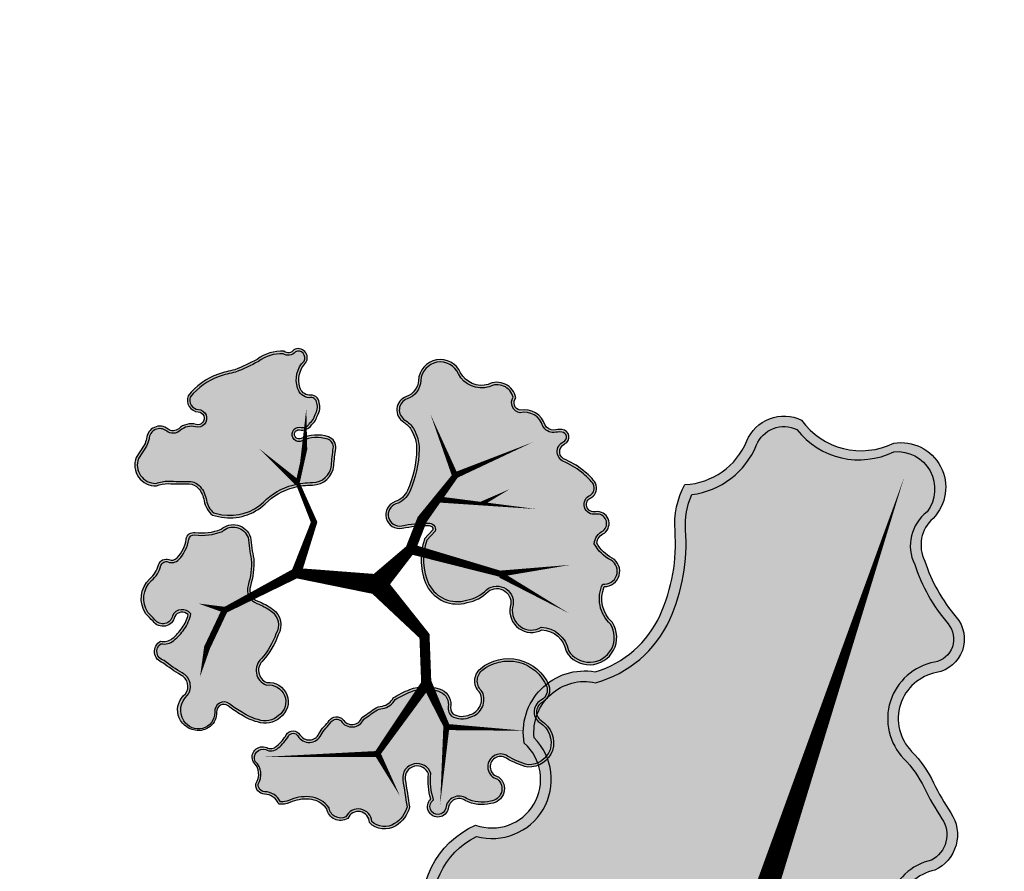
# Model space of a CAD drawing. Header units: metres. Extents: x -499360 to 60282433, y -11592314 to 5708004.
# Tile 17 of 128: x 32353314 to 32353326, y 5707892 to 5707902. Entities that reach past the tile are written whole.
import ezdxf

# ---------------------------------------------------------------- set-up
doc = ezdxf.new("R2010")
doc.units = ezdxf.units.M
doc.header["$LTSCALE"] = 0.75
doc.layers.get('0').update_dxf_attribs({"linetype": 'CONTINUOUS'})
for name, color, linetype, transparency in [('10414944$0$PF-Krone', 33, 'CONTINUOUS', 0.7), ('10414944$0$PF-Krone_SOL', 70, 'CONTINUOUS', 0.7), ('10414944$0$ST-Baum', 7, 'CONTINUOUS', 0.7)]:
    doc.layers.add(name, color=color, linetype=linetype, transparency=transparency)
doc.layers.add('10414944$0$PF-Stamm', color=7, linetype='CONTINUOUS', true_color=0x5f5144, transparency=0.7)

# ---------------------------------------------------------------- blocks, each defined once
blk = doc.blocks.new('10414944$0$PF-BAUM_12')
at = {"layer": '10414944$0$PF-Krone_SOL', "transparency": 33554457}
h = blk.add_hatch(color=256, dxfattribs=at)
h.dxf.hatch_style = 1
h.set_gradient(color1=(88, 186, 72), color2=(175, 217, 170), tint=1, name='INVSPHERICAL')
edge = h.paths.add_edge_path()
edge.add_arc((-1.275830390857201, 1.399382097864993), 0.5409778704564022, 250.2469540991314, 303.4279495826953)
edge.add_arc((-0.5984433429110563, 0.4187938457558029), 0.6510505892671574, 94.36910483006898, 125.6408546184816, ccw=False)
edge.add_arc((-0.587127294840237, 0.2706846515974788), 0.7995914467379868, 79.90603873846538, 94.36910483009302, ccw=False)
edge.add_arc((-0.4073649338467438, 1.280481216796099), 0.2260808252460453, 259.9060387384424, 345.036763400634)
edge.add_arc((3.355624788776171, 0.2747785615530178), 3.668983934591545, 162.1844054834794, 165.0367634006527, ccw=False)
edge.add_arc((-0.2456361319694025, 1.432098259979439), 0.1136697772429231, 342.1844054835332, 421.4180956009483)
edge.add_arc((-0.3771698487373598, 1.19066696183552), 0.3886064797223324, 61.41809560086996, 105.4179101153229)
edge.add_arc((-0.4936066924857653, 1.612872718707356), 0.04936068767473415, 76.8677145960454, 285.41791011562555, ccw=False)
edge.add_arc((-0.4341673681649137, 1.767018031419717), 0.1165230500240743, 245.5522695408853, 317.881899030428)
edge.add_arc((-0.4413423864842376, 1.854276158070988), 0.1900562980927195, 299.5067279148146, 335.7073154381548)
edge.add_arc((-0.3904004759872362, 1.888891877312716), 0.1663692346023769, 317.3095623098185, 366.5168461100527)
edge.add_arc((-0.3153293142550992, 1.913845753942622), 0.09042715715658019, 356.149970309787, 452.3298293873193)
edge.add_arc((-0.2836797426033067, 2.114347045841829), 0.115674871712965, 186.3954916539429, 252.218544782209, ccw=False)
edge.add_arc((-0.1459217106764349, 2.139917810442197), 0.2556222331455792, 124.29676579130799, 188.6524407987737, ccw=False)
edge.add_arc((-0.3624160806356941, 2.415849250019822), 0.09717537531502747, 318.212910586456, 468.939619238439)
edge.add_arc((-0.4454785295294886, 2.554862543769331), 0.06980565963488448, 219.6884793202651, 317.5680266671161, ccw=False)
edge.add_arc((-0.5986654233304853, 2.082493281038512), 0.439202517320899, 76.91022463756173, 116.5449462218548)
edge.add_arc((-1.495104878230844, 4.557210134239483), 2.19639944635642, 281.76109639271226, 288.5889336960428, ccw=False)
edge.add_arc((-1.011380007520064, 0.8577594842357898), 1.549581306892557, 91.33232178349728, 98.00209096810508)
edge.add_arc((-1.110200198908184, 1.690989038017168), 0.7109395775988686, 99.46380088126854, 131.7621549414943)
edge.add_arc((-1.477296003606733, 2.155428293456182), 0.1251505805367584, 148.2467478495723, 256.0758048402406)
edge.add_arc((-1.523772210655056, 1.967966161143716), 0.06798690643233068, -114.95558517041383, 76.07580484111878, ccw=False)
edge.add_arc((-1.636922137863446, 1.724823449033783), 0.2001945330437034, 65.04441483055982, 122.1083113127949)
edge.add_arc((-1.789896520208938, 1.968606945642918), 0.08761018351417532, 221.6313549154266, 302.10831131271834, ccw=False)
edge.add_arc((-1.960268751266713, 1.817176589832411), 0.1403324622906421, 41.63135491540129, 166.8647619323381)
edge.add_arc((-2.344888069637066, 1.951900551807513), 0.2684363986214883, 321.9494812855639, 337.47522959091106, ccw=False)
edge.add_line((-2.1335031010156, 1.78644815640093), (-2.24070044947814, 1.672145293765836))
edge.add_arc((-2.050168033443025, 1.55746642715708), 0.2223822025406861, 148.9568377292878, 261.8330409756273)
edge.add_arc((-2.014945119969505, 1.023902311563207), 0.3204793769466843, 78.77175414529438, 102.03339601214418, ccw=False)
edge.add_arc((0.8411733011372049, 15.41112581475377), 14.34749978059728, 258.7717541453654, 259.659480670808)
edge.add_arc((-1.756767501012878, 1.172825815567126), 0.1258717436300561, 30.356045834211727, 79.65948067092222, ccw=False)
edge.add_arc((-1.887098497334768, 1.096495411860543), 0.2769098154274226, -0.4934409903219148, 30.356045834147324, ccw=False)
edge.add_arc((-1.360198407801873, 1.091957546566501), 0.2500098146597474, 179.5065590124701, 221.3188039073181)
edge.add_line((-1.547967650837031, 0.9268890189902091), (-1.458662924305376, 0.8902364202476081))
edge = h.paths.add_edge_path()
edge.add_arc((-2.059481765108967, -1.084874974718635), 0.2169261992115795, 117.743017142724, 251.4279173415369, ccw=False)
edge.add_arc((-2.253533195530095, -0.7960594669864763), 0.1343037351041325, 313.8670810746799, 413.8728587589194)
edge.add_arc((-1.138115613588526, 0.5381594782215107), 1.605061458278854, 221.5239991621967, 229.7889853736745, ccw=False)
edge.add_arc((-2.284347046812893, -0.4136953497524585), 0.1251460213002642, 108.7980098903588, 243.7028881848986, ccw=False)
edge.add_arc((-2.265693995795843, -0.1709504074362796), 0.1375594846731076, 244.6114760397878, 299.8242441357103)
edge.add_arc((-2.492195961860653, 0.2241565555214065), 0.5929852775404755, 299.8242441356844, 314.8751988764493)
edge.add_arc((-2.363394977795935, 0.09479323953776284), 0.4104351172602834, 314.8751988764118, 336.5606790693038)
edge.add_arc((-2.060380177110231, -0.1191084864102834), 0.08929884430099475, 34.5470326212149, 142.2333231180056)
edge.add_arc((-2.250865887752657, -0.01744387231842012), 0.1287676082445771, 205.9400492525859, 338.60503773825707, ccw=False)
edge.add_arc((-1.108164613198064, 0.8263883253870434), 1.547287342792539, 211.5442282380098, 215.5748454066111, ccw=False)
edge.add_arc((-2.164689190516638, 0.135857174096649), 0.2878534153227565, 123.29343593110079, 204.4063149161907, ccw=False)
edge.add_arc((-2.467457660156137, 0.6266363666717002), 0.2890336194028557, 300.0552099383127, 335.4000582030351)
edge.add_arc((-2.130212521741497, 0.4722339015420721), 0.0818766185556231, 58.400233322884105, 155.4000582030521, ccw=False)
edge.add_arc((-2.045506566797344, 0.6099227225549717), 0.07978138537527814, 238.4002333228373, 306.4203699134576)
edge.add_arc((-2.216338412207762, 0.8414610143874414), 0.3675199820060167, 306.4203699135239, 341.4929146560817)
edge.add_arc((-1.788351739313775, 0.6981998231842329), 0.0838073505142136, 72.42881272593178, 161.4929146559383, ccw=False)
edge.add_arc((-1.597036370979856, 1.302356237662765), 0.5499169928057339, 252.4288127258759, 281.6379014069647)
edge.add_arc((-1.383265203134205, 0.6006349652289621), 0.1928224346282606, 8.247918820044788, 122.2309709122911, ccw=False)
edge.add_arc((1.431251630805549, 0.4423670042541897), 2.630268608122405, 175.9464692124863, 181.0703957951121)
edge.add_arc((-2.00401799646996, 0.487025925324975), 0.8109027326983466, 332.6061259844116, 353.35791097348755, ccw=False)
edge.add_arc((-1.169561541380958, 0.05459796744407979), 0.1289438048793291, 152.6061259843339, 239.8128226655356)
edge.add_arc((-1.570920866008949, -0.6353615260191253), 0.6692625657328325, 44.463168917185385, 59.81282266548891, ccw=False)
edge.add_arc((-1.241688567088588, -0.3122416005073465), 0.207959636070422, -40.16628795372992, 44.46316891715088, ccw=False)
edge.add_arc((-1.796536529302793, -0.0424845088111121), 0.8201163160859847, 308.5292996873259, 330.4961341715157, ccw=False)
edge.add_arc((-1.213439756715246, -0.8062843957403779), 0.1419798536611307, 120.5815233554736, 237.1739812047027)
edge.add_arc((-1.303262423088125, -1.129719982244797), 0.2045314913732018, -64.49100201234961, 86.39601769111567, ccw=False)
edge.add_arc((-1.343038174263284, -1.111542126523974), 0.2397159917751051, 240.4754072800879, 302.2335774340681, ccw=False)
edge.add_arc((-1.212496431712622, -0.7917876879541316), 0.5839379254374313, 226.3664527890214, 244.7951840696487, ccw=False)
edge.add_arc((-0.7205358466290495, -0.1507537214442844), 1.390051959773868, 222.9429445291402, 229.9249013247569, ccw=False)
edge.add_arc((-1.793739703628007, -1.149493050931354), 0.07597900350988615, 42.91905236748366, 173.4992252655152)
edge.add_arc((-2.057999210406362, -1.113256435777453), 0.1907810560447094, 248.2895516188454, 351.67143994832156, ccw=False)
edge = h.paths.add_edge_path()
edge.add_arc((1.205929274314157, -0.03808187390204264), 0.6648786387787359, 150.7733560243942, 194.5557528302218)
edge.add_arc((0.9110323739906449, -0.09418379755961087), 0.3658840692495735, 197.6598679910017, 276.7526309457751)
edge.add_arc((0.952501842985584, -0.04416556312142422), 0.413367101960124, 270.2151576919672, 305.5241216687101)
edge.add_arc((1.263719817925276, -0.5120154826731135), 0.1493904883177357, -27.722531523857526, 118.39088184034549, ccw=False)
edge.add_arc((1.610601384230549, -0.6627295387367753), 0.2294921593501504, 159.2734788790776, 288.7974055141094)
edge.add_arc((1.626703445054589, -1.144600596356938), 0.2708678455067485, -1.0830160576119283, 77.66915394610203, ccw=False)
edge.add_arc((2.168692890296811, -1.047722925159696), 0.2897181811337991, 200.6131926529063, 382.9337083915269)
edge.add_arc((2.707215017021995, -0.7256574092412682), 0.3428939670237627, 147.8226503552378, 217.5909619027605, ccw=False)
edge.add_arc((2.446820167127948, -0.3829052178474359), 0.16290167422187, 259.4479773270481, 409.1515361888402)
edge.add_arc((2.798913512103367, 0.06172643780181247), 0.4044681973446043, 199.717331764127, 232.6211177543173, ccw=False)
edge.add_arc((2.5485255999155, -0.1163427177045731), 0.1368451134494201, 103.25926930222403, 162.2981442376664, ccw=False)
edge.add_arc((2.458370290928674, 0.1298676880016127), 0.1273804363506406, 297.4751888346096, 447.5020763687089)
edge.add_arc((2.459664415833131, 0.3352758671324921), 0.07826466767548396, 98.81568539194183, 273.1183725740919, ccw=False)
edge.add_arc((2.400049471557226, 0.524655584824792), 0.1217398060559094, 293.0270260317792, 374.9290756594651)
edge.add_arc((2.024496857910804, 0.3265849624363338), 0.543938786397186, 24.94830871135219, 42.11834572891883)
edge.add_arc((1.777536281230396, 0.1571253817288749), 0.8417226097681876, 39.39936629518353, 55.74996385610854)
edge.add_arc((2.28871862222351, 0.9353909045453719), 0.09061071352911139, 104.71311163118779, 245.5829301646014, ccw=False)
edge.add_arc((2.245471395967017, 1.100085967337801), 0.0796678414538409, 284.7131116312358, 435.2868883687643)
edge.add_arc((2.178622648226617, 0.8455110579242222), 0.3428733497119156, 75.2868883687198, 90.15444429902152)
edge.add_arc((2.192026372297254, 1.29077250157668), 0.1033869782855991, 200.5438286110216, 262.03398358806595, ccw=False)
edge.add_arc((1.870840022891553, 1.232273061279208), 0.2254717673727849, 5.655231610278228, 92.28552345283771)
edge.add_arc((1.892300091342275, 1.532989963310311), 0.08133979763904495, 129.4673444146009, 248.01420052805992, ccw=False)
edge.add_arc((1.637745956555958, 1.592450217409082), 0.2028788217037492, 0.9413307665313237, 108.0270818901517)
edge.add_arc((1.551550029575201, 2.041084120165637), 0.2567838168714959, 198.8037610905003, 275.2310876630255, ccw=False)
edge.add_arc((1.081010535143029, 1.905345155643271), 0.2335470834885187, 13.10922937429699, 167.2287665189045)
edge.add_arc((0.667106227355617, 1.999163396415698), 0.1908567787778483, 279.3002843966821, 347.2287665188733, ccw=False)
edge.add_arc((0.7224061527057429, 1.661477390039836), 0.1513272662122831, 99.30028439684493, 228.8091673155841)
edge.add_arc((0.4651874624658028, 1.367563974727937), 0.2392448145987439, 21.174439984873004, 48.80916731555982, ccw=False)
edge.add_arc((0.3242069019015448, 1.312953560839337), 0.3904328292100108, -10.785665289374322, 21.17443998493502, ccw=False)
edge.add_arc((-0.3793027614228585, 1.446972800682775), 1.106594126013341, 325.74486024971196, 349.2143347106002, ccw=False)
edge.add_arc((0.3557932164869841, 0.9463672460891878), 0.217228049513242, 278.26632049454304, 325.74486024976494, ccw=False)
edge.add_arc((0.4080198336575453, 0.5868876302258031), 0.1460255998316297, 98.26632049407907, 271.6730814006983)
edge.add_arc((0.4513693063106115, -0.8972217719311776), 1.338716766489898, 79.76747323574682, 91.6730814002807, ccw=False)
edge.add_arc((0.6891909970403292, 0.3778839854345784), 0.04231861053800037, -16.432465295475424, 90.01007423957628, ccw=False)
edge.add_line((0.7297810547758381, 0.3659126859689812), (0.6256929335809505, 0.2865554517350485))
edge = h.paths.add_edge_path()
edge.add_arc((-1.555223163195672, -2.256860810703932), 0.1724464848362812, 12.61889715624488, 77.74548789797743)
edge.add_arc((-1.497699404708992, -1.992023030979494), 0.0985664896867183, 164.1816184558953, 257.7454878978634, ccw=False)
edge.add_arc((-1.721456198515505, -1.839061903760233), 0.1803346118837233, 315.6357971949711, 396.2246867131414)
edge.add_arc((-1.472164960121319, -1.696410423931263), 0.1099059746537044, 56.01674859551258, 199.1656324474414, ccw=False)
edge.add_arc((-1.356177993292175, -1.537461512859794), 0.08703497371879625, 231.184356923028, 306.6089972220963)
edge.add_arc((-1.496832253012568, -1.247567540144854), 0.4080502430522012, 298.157499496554, 320.4217660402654)
edge.add_arc((-1.11798689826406, -1.560733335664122), 0.08347454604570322, 20.653440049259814, 140.4217660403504, ccw=False)
edge.add_arc((-0.9321149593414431, -1.490670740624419), 0.1151636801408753, 200.653440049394, 324.1571524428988)
edge.add_arc((-0.5981400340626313, -1.731920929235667), 0.2968325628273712, 125.84330849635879, 144.1571524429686, ccw=False)
edge.add_arc((-1.130664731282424, -0.9947323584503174), 0.6125790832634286, 305.8433084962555, 313.7682870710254)
edge.add_arc((-0.6401686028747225, -1.506784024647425), 0.09649309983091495, 35.28302061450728, 133.7682870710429, ccw=False)
edge.add_arc((-0.4572847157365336, -1.411362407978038), 0.1114227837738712, 200.8652948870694, 329.8016618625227)
edge.add_arc((5.964283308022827, -14.91256498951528), 14.85870977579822, 114.5641547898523, 115.1946115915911, ccw=False)
edge.add_arc((-0.1457535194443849, -1.53409145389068), 0.1510899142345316, 81.99943588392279, 116.2838084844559, ccw=False)
edge.add_arc((-0.129520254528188, -1.215296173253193), 0.1692439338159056, 271.623806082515, 322.4572965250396)
edge.add_arc((0.4219089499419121, -2.358237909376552), 1.120399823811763, 101.73913672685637, 111.8636470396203, ccw=False)
edge.add_arc((0.2816683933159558, -1.70446625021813), 0.4517900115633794, 61.04925684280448, 101.19463553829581, ccw=False)
edge.add_arc((0.4292618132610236, -1.46198264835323), 0.1685760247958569, -13.329732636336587, 65.05412811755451, ccw=False)
edge.add_arc((0.7010017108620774, -1.543810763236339), 0.1159577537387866, 158.2536660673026, 207.0243362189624)
edge.add_arc((0.7266853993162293, -1.435719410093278), 0.2061208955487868, 231.262642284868, 284.3776458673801)
edge.add_arc((0.7593609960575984, -1.468039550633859), 0.1683652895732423, 276.3106959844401, 373.1888080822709)
edge.add_arc((1.062288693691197, -1.322645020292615), 0.175404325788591, 121.90959285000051, 217.5827224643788, ccw=False)
edge.add_arc((1.200896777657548, -1.578616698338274), 0.4662936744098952, 12.496320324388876, 119.7416173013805, ccw=False)
edge.add_arc((1.506231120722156, -1.497401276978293), 0.1511990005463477, -66.22516994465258, 7.478724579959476, ccw=False)
edge.add_arc((1.590651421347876, -1.74789974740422), 0.114559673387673, 101.819637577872, 224.4343109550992)
edge.add_arc((1.323807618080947, -2.03664429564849), 0.2788018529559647, -26.98815304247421, 48.416980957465, ccw=False)
edge.add_arc((1.336519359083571, -2.02291467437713), 0.2742964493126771, 258.990857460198, 329.2485978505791, ccw=False)
edge.add_arc((1.66179977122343, -1.475713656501), 0.899565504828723, 229.3858036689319, 245.17635397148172, ccw=False)
edge.add_arc((0.9994391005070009, -2.236995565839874), 0.1097420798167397, 45.60372013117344, 249.2447767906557)
edge.add_arc((0.8450705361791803, -2.446470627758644), 0.1573317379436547, -95.43504692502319, 42.77878194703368, ccw=False)
edge.add_arc((0.8006672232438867, -2.220340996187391), 0.3838892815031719, 232.7999714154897, 274.407434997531, ccw=False)
edge.add_arc((0.4866273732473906, -2.606367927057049), 0.1146907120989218, 44.40200116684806, 165.1103036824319)
edge.add_arc((0.2716337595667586, -2.538690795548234), 0.1109403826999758, 123.3851654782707, 339.8556773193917, ccw=False)
edge.add_arc((0.9022259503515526, -2.367494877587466), 0.6960862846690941, 164.2603500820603, 186.4803302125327, ccw=False)
edge.add_arc((0.1063747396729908, -2.200784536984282), 0.1277932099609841, 9.965197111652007, 176.719202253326)
edge.add_arc((-48.31590581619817, -1.449866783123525), 48.30042117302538, 358.76612727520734, 359.11787380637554, ccw=False)
edge.add_arc((-0.3151971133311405, -2.36688031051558), 0.3136623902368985, 290.4728574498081, 336.89978386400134, ccw=False)
edge.add_arc((-0.2908299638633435, -2.456150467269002), 0.221667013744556, 213.8839286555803, 292.643387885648, ccw=False)
edge.add_arc((-0.5921851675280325, -2.559347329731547), 0.1190918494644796, 350.1440179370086, 508.4433663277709)
edge.add_arc((-0.7458082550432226, -2.355904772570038), 0.1504419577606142, 180.1485714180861, 290.27907681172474, ccw=False)
edge.add_arc((-1.124075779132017, -2.47034283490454), 0.254777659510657, 26.59218980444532, 75.66559330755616)
edge.add_arc((-1.166043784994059, -2.634577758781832), 0.4242899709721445, 75.66559330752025, 104.334406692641)
edge.add_arc((-1.321724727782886, -2.025345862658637), 0.2045184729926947, 251.4046212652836, 284.3344066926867, ccw=False)
at = {"layer": '10414944$0$PF-Krone'}
for points in [[(-1.458662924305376, 0.8902364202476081, 0.236302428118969), (-0.9778122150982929, 0.9478932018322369, -0.1373019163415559), (-0.6480412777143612, 1.067952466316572, -0.0631909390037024), (-0.4469885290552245, 1.057899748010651, 0.3895355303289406), (-0.1889501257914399, 1.222107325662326, -0.0124464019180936), (-0.1374172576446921, 1.397320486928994, 0.3601882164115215), (-0.1912548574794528, 1.53191556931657, 0.1943794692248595), (-0.4804837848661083, 1.565288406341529, -1.286294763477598), (-0.4823919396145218, 1.660942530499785, 0.3265105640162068), (-0.3477347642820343, 1.688870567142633, 0.1592817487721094), (-0.2681144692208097, 1.776087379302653, 0.2180685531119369), (-0.2251062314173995, 1.907774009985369, 0.4461693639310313), (-0.3190053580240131, 2.00419816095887, -0.2953738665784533), (-0.3986347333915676, 2.101461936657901, -0.2884256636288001), (-0.2899595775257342, 2.351095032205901, 0.7723771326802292), (-0.3939564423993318, 2.507763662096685, -0.4550916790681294), (-0.4991959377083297, 2.510283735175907, 0.174684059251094), (-0.7949449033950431, 2.475396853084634, -0.029800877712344), (-1.047409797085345, 2.406921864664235, 0.0291105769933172), (-1.227096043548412, 2.392252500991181, 0.1418686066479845), (-1.583714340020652, 2.221290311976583, 0.5085862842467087), (-1.507411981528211, 2.033955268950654, -1.101217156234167), (-1.552456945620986, 1.906326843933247, 0.2542644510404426), (-1.743329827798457, 1.89439719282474, -0.3663288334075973), (-1.855379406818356, 1.910404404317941, 0.608209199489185), (-2.096929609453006, 1.849067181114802, -0.0678476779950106), (-2.1335031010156, 1.78644815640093, 2.948877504e-07), (-2.24070044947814, 1.672145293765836, 0.5366234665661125), (-2.081759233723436, 1.33733955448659, -0.1018480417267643), (-1.952542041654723, 1.338247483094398, 0.0038734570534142), (-1.734173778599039, 1.296653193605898, -0.2185080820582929), (-1.648152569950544, 1.236437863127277, -0.135425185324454), (-1.61019895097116, 1.094110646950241, 0.1844917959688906), (-1.547967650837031, 0.9268890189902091)], [(-1.449331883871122, 0.914521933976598, 0.2357563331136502), (-0.9925507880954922, 0.9693299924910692, -0.1371087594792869), (-0.650022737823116, 1.093886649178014, -0.0631909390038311), (-0.4424299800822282, 1.08350692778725, 0.3895355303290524), (-0.2140779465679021, 1.228823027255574, -0.0124464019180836), (-0.1621797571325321, 1.40527829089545, 0.3601882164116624), (-0.2036983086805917, 1.509075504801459, 0.1943794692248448), (-0.4735688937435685, 1.540214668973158, -1.313113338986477), (-0.4735688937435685, 1.685530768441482, 0.3457340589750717), (-0.3643422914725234, 1.709423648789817, 0.1727136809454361), (-0.2901245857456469, 1.790680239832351, 0.2305288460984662), (-0.2512488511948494, 1.907265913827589, 0.4756150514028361), (-0.3219321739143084, 1.977923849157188, -0.3044362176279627), (-0.4244230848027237, 2.098042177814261, -0.2845846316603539), (-0.3074946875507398, 2.370592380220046, 0.7260163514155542), (-0.3801521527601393, 2.484769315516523, -0.4020089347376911), (-0.5127773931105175, 2.486660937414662, 0.1708811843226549), (-0.7849081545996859, 2.45133185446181, -0.030277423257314), (-1.044448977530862, 2.380972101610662, 0.0294428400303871), (-1.223145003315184, 2.366542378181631, 0.1402723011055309), (-1.563430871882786, 2.204516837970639, 0.4972462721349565), (-1.501153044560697, 2.059200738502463, -1.101217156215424), (-1.563430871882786, 1.88274547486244, 0.2542644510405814), (-1.729505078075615, 1.872365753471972, -0.3663288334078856), (-1.874820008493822, 1.893125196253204, 0.6141498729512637), (-2.07203312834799, 1.841226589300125, -0.0708190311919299), (-2.113755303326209, 1.769482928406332, 2.948877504e-07), (-2.219780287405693, 1.656430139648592, 0.525075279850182), (-2.08241276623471, 1.363759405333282, -0.098299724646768), (-1.947477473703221, 1.363759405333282, 0.003873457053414), (-1.729505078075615, 1.322240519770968, -0.2185080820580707), (-1.625708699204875, 1.249582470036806, -0.1354251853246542), (-1.584190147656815, 1.093886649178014, 0.177651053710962), (-1.532291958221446, 0.9485705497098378)], [(0.6256929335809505, 0.2865554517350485, 0.1933951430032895), (0.5623908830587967, -0.2051804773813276, 0.3594936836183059), (0.9540541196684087, -0.4575297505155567, 0.1552950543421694), (1.192686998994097, -0.3805930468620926, -0.7407271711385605), (1.3959618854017, -0.5815104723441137, 0.6341537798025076), (1.684548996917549, -0.8799814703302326, -0.3578164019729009), (1.897522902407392, -1.149720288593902, 1.020458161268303), (2.435510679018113, -0.9348296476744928, -0.3141877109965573), (2.416988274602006, -0.5430520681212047, 0.7652739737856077), (2.55336774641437, -0.2596795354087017, -0.1445644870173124), (2.418159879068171, -0.07473305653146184, -0.2634594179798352), (2.517139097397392, 0.01685440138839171, 0.767513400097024), (2.46392193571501, 0.2571270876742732, -0.9514777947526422), (2.447669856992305, 0.4126159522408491, 0.3733976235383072), (2.517680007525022, 0.5560185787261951, 0.0750589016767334), (2.427969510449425, 0.6913852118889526, 0.0714642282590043), (2.251262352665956, 0.8528843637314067, -0.7058787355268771), (2.265705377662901, 1.023030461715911, 0.7713123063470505), (2.265705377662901, 1.17714147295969, 0.0649631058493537), (2.177698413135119, 1.188383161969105, -0.2749303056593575), (2.095214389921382, 1.254491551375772, 0.397090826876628), (1.861848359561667, 1.457565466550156, -0.5689269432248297), (1.840597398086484, 1.595783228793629, 0.5045108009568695), (1.574961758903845, 1.785369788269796, -0.3464145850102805), (1.308471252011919, 1.958315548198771, 0.7962878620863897), (0.8532412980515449, 1.956972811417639, -0.3053894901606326), (0.6979503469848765, 1.810815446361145, 0.634061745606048), (0.6227466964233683, 1.547600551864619, -0.1211670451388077), (0.6882796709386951, 1.453981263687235, -0.1403633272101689), (0.7077423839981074, 1.239889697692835, -0.1027643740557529), (0.5353407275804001, 0.8240941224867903, -0.2101796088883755), (0.387025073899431, 0.7313960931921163, 0.9440570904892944), (0.4122832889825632, 0.4409242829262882, -0.0519947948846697), (0.6891835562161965, 0.4202025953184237, -0.5009948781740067), (0.7297810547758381, 0.3659126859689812)], [(0.6458003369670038, 0.2691786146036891, 0.1909371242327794), (0.5873875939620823, -0.1979556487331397, 0.3601447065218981), (0.9524675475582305, -0.4315228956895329, 0.1572908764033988), (1.178817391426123, -0.3585331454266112, -0.7407515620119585), (1.419770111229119, -0.5921001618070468, 0.643471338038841), (1.682627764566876, -0.853037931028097, -0.3601132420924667), (1.923580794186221, -1.144996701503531, 1.00517388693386), (2.412787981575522, -0.9479245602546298, -0.3257591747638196), (2.405486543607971, -0.5134078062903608, 0.8127912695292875), (2.536915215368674, -0.2798407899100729, -0.1491183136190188), (2.390883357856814, -0.07546930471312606, -0.2723945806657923), (2.507708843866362, 0.04131420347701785, 0.7518353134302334), (2.463899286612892, 0.2310874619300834, -0.9284231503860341), (2.440071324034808, 0.4376929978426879, 0.3586234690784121), (2.493083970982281, 0.5472126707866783, 0.0741969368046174), (2.4082640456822, 0.6743970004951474, 0.0710150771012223), (2.238340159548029, 0.8302132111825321, -0.6982143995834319), (2.259099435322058, 1.04818736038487, 0.7713123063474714), (2.259099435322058, 1.151984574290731, 0.06631508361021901), (2.176062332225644, 1.162364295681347, -0.2867628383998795), (2.069612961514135, 1.248838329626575, 0.4089344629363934), (1.857866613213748, 1.431312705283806, -0.5457838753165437), (1.814057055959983, 1.606487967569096, 0.4897034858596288), (1.580405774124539, 1.759766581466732, -0.3508266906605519), (1.283413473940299, 1.951223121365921, 0.7987006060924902), (0.8786075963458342, 1.951223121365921, -0.305389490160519), (0.7021537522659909, 1.785147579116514, 0.6340617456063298), (0.6398759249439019, 1.567173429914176, -0.1211670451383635), (0.7125333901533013, 1.463376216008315, -0.140363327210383), (0.7332926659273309, 1.235022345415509, -0.1027643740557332), (0.5568388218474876, 0.8094537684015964, -0.2101796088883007), (0.3907646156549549, 0.7056565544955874, 0.9440570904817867), (0.4115238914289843, 0.4669229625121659, -0.0516159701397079), (0.691774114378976, 0.4461635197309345, -0.5326730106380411), (0.7514467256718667, 0.3497238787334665)], [(-2.128572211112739, -1.290504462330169, -0.6599101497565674), (-2.160462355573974, -0.8928856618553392, 0.4663383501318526), (-2.174350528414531, -0.6875809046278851, -0.0360784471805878), (-2.339789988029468, -0.5258898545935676, -0.6675784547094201), (-2.324673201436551, -0.295224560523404, 0.2456826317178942), (-2.19728000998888, -0.2902908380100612, 0.0657667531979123), (-2.073806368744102, -0.1960596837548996, 0.0949041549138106), (-1.986828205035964, -0.0684686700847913, 0.5078024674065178), (-2.130971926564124, -0.06441764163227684, -0.6535406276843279), (-2.366660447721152, -0.07377074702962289, -0.0175886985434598), (-2.426819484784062, 0.01691476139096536, -0.3694791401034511), (-2.322699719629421, 0.3764652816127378, 0.1554554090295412), (-2.20465773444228, 0.5063174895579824, -0.4504662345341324), (-2.087310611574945, 0.541970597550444, 0.3058267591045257), (-1.998139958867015, 0.5457240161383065, 0.1542387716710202), (-1.86782494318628, 0.72480211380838, -0.4094373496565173), (-1.763051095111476, 0.7780969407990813, 0.1281432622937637), (-1.48610388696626, 0.7637444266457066, -0.5428599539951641), (-1.192437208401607, 0.6282966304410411, 0.0223610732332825), (-1.198557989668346, 0.3932313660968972, -0.0907950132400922), (-1.284046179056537, 0.1139256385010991, 0.4000053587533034), (-1.234397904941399, -0.05685942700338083, -0.06707582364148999), (-1.093267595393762, -0.1665761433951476, -0.3870185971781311), (-1.082770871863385, -0.4463772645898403, -0.0961429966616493), (-1.285673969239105, -0.6840530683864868, 0.5576932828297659), (-1.29040559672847, -0.9255929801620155, -0.7734945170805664), (-1.215180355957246, -1.314313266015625, -0.2761885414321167), (-1.461169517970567, -1.320129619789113, -0.0805842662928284), (-1.615438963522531, -1.214423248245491, -0.0304739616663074), (-1.738099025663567, -1.097754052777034, 0.6406349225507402), (-1.869230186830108, -1.140890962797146, -0.4843983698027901)], [(-2.227215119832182, -1.171771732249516, -0.3770349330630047), (-2.141779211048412, -0.9110006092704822, 0.4627582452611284), (-2.158232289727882, -0.6671480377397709, -0.0367926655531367), (-2.323881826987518, -0.504607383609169, -0.6506715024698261), (-2.325133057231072, -0.3233377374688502, 0.2268853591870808), (-2.1843442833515, -0.3128557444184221, 0.0657667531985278), (-2.055454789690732, -0.2144913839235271, 0.102669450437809), (-1.957814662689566, -0.06641701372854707, 0.5607344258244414), (-2.154037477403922, -0.05184492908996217, -0.6723522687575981), (-2.34416146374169, -0.06051485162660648, -0.0176961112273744), (-2.403786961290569, 0.02911284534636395, -0.3669931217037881), (-2.309008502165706, 0.3543383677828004, 0.1548309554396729), (-2.181008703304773, 0.4954901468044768, -0.4504662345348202), (-2.100939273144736, 0.519817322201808, 0.3058267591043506), (-1.982697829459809, 0.5247944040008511, 0.1542387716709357), (-1.843160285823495, 0.7165460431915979, -0.4094373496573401), (-1.770903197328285, 0.7533007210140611, 0.1303299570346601), (-1.476008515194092, 0.7392897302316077, -0.5463726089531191), (-1.218586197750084, 0.6272299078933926, 0.0219199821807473), (-1.22459572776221, 0.3945170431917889, -0.0902379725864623), (-1.307139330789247, 0.1258928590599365, 0.4000053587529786), (-1.247476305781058, -0.07934194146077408, -0.0670758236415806), (-1.111830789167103, -0.1847947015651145, -0.3907620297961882), (-1.104185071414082, -0.4313992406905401, -0.0963887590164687), (-1.30053448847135, -0.6626354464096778, 0.5682633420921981), (-1.298295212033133, -0.9512673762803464, -0.7910607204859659), (-1.227756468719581, -1.291487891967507, -0.2793394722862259), (-1.44918974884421, -1.297020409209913, -0.0813963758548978), (-1.598071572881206, -1.195043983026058, -0.030818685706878), (-1.719784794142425, -1.079253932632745, 0.674461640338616), (-1.887962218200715, -1.140040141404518, -0.7642199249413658)], [(-1.386942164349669, -2.219187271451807, 0.2920727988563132), (-1.518620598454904, -2.088343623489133, -0.4325514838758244), (-1.592533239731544, -1.965154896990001, 0.3668828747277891), (-1.575979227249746, -1.732492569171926, -0.7208837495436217), (-1.41073295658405, -1.605276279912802, 0.3415219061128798), (-1.304274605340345, -1.607326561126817, 0.097452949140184), (-1.182325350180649, -1.507549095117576, -0.5760032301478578), (-1.039877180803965, -1.531290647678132, 0.5979171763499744), (-0.8387602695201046, -1.558106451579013, -0.0800797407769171), (-0.7719564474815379, -1.491302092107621, 0.0345930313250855), (-0.70691708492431, -1.437102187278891, -0.458285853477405), (-0.5614004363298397, -1.4510480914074, 0.6305648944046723), (-0.3609831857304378, -1.467407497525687, -0.0027508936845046), (-0.2126588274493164, -1.398622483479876, -0.1507197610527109), (-0.1247243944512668, -1.384472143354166, 0.2255132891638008), (0.004673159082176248, -1.31842539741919, -0.0442052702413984), (0.1939567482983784, -1.26127229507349, -0.17698111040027), (0.5003607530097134, -1.309133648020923, -0.356004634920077), (0.5932962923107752, -1.500848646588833, 0.2160736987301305), (0.5977049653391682, -1.596498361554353, 0.2359984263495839), (0.7778676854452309, -1.635384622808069, 0.4498275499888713), (0.9232853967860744, -1.429625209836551, -0.443520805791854), (0.9695733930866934, -1.1737472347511, -0.5053844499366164), (1.656143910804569, -1.477721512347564, -0.3331592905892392), (1.567185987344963, -1.635769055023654, 0.5926633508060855), (1.508849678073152, -1.828101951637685, -0.3414268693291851), (1.572248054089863, -2.163166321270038, -0.3165356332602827), (1.284138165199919, -2.292163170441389, -0.069008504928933), (1.076216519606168, -2.158582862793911, 1.230950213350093), (0.9605491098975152, -2.339615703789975, -0.6886555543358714), (0.8301685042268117, -2.603095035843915, -0.1835680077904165), (0.5685679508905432, -2.526120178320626, 0.5814783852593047), (0.3757877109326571, -2.576897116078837, -1.382341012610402), (0.21058719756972, -2.446056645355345, -0.0972578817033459), (0.2322399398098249, -2.178669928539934, 0.8906075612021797), (-0.02120902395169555, -2.193471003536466, -0.0015347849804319), (-0.02668416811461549, -2.489942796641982, -0.2053929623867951), (-0.2054894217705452, -2.660731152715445, -0.357852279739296), (-0.474850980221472, -2.579732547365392, 0.8265324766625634), (-0.6936661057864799, -2.49702167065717, -0.5212910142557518), (-0.8962497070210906, -2.356294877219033, 0.2174566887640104), (-1.060997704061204, -2.223497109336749, 0.1257478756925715), (-1.27108986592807, -2.223497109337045, -0.1446803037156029)], [(-1.365577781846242, -2.198384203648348, 0.2707968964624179), (-1.513099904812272, -2.06292650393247, -0.4325514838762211), (-1.567508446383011, -1.972244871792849, 0.3547366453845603), (-1.555338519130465, -1.728500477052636, -0.649807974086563), (-1.424049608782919, -1.622575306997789, 0.3596155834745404), (-1.292000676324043, -1.630258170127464, 0.0974529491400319), (-1.162278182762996, -1.524120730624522, -0.5760032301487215), (-1.06421532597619, -1.540464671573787, 0.597917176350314), (-0.8176760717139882, -1.573336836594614, -0.0800797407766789), (-0.7567258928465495, -1.512386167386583, 0.0345930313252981), (-0.6889249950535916, -1.455884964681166, -0.4460569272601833), (-0.5843328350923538, -1.463769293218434, 0.599943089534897), (-0.3429985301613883, -1.48769309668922, -0.0026290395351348), (-0.2014746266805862, -1.422108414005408, -0.1555896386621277), (-0.1263578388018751, -1.410524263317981, 0.2187646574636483), (0.0206808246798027, -1.340050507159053, -0.0426197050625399), (0.1991265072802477, -1.28676342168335, -0.1774726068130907), (0.4885873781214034, -1.332346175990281, -0.3543214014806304), (0.5683774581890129, -1.493159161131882, 0.2227057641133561), (0.5772181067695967, -1.613326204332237, 0.2401277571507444), (0.7825593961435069, -1.661025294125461, 0.4563453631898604), (0.9471374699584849, -1.417823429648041, -0.4529994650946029), (0.9829150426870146, -1.196080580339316, -0.5041860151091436), (1.630494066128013, -1.482200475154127, -0.3252825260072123), (1.558938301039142, -1.610954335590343, 0.5878249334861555), (1.490960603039, -1.847003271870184, -0.3414060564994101), (1.549457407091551, -2.150600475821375, -0.3121639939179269), (1.292148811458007, -2.267204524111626, -0.0678541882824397), (1.09376060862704, -2.139363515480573, 1.196239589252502), (0.9451168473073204, -2.361404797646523, -0.6793377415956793), (0.8304648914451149, -2.576977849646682, -0.1839465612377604), (0.5857126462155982, -2.506474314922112, 0.5734848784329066), (0.3510000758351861, -2.56892648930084, -1.514782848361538), (0.2386263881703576, -2.460436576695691, -0.1059454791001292), (0.2588140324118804, -2.1803488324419, 0.9106962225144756), (-0.04720771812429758, -2.19255139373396, -0.0015108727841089), (-0.05257756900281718, -2.484247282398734, -0.2013899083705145), (-0.2150528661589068, -2.636537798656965, -0.3448161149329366), (-0.447731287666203, -2.573042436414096, 0.767088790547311), (-0.7103878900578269, -2.475189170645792, -0.5150631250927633), (-0.8701251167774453, -2.35054867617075, 0.2235782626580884), (-1.05455818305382, -2.198297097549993, 0.1257478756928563), (-1.277529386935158, -2.198297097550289, -0.1252454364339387)]]:
    blk.add_lwpolyline(points, format="xyb", close=True, dxfattribs=at)
at = {"layer": '10414944$0$PF-Stamm'}
for points in [[(0.04563796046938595, -0.1010697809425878, 0.2167480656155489, 0.1083740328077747, 0), (-0.7801243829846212, 0.1666490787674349, 0.1083740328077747, 0.06502441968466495, 0), (-0.4990996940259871, 0.66531309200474, 0.06502441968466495, 0.0433496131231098, 0), (-0.5990764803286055, 1.107644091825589, 0.0433496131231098, 0.0433496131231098, 0), (-0.4752625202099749, 1.405143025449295, 0.06502441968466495, 1.976742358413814e-14, 0), (-0.3708803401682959, 1.868965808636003, 0, 0, 0)], [(0.04563796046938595, -0.1010697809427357, 0.2167480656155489, 0.1083740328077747, 0), (0.4579577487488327, 0.2037355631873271, 0.1083740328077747, 0.1083740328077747, 0), (0.635246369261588, 0.4942200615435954, 0.1083740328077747, 0.06502441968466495, 0), (1.062144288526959, 0.8906492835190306, 0.06502441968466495, 0, 0), (0.9168618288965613, 1.581651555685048, 0, 0, 0)], [(-0.5990764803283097, 1.107644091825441, 0.06502441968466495, 0, 0), (-0.9411170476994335, 1.541027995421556, 0, 0, 0)], [(1.073358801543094, 0.8980643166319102, 0.06502441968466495, 0, 0), (1.93821991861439, 1.100220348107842, 0, 0, 0)], [(0.8405478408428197, 0.6848686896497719, 0.06571975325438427, 0.06502441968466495, 0), (0.8407648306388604, 0.6755265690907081, 0.06502441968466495, 0, 0), (1.84986592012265, 0.3936412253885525, 0, 0, 0)], [(1.291467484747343, 0.5526215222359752, 0.04551709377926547, 1.248468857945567e-14, 0), (1.60954243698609, 0.6515425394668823, 0, 0, 0)], [(0.4765872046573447, 0.1999360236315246, 0.1083740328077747, 0.06502441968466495, 0), (1.349579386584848, -0.2157637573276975, 0.06502441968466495, 0, 0), (2.103155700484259, -0.2532561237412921, 0, 0, 0)], [(-0.7801243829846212, 0.1666490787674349, 0.1083740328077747, 0.06502441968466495, 0), (-1.590640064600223, -0.0880399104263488, 0.06502441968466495, 0, 0), (-1.860806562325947, 0.02902439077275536, 0, 0, 0)], [(0.04563796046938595, -0.1010697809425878, 0.2167480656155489, 0.1083740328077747, 0), (0.4457675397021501, -0.7261262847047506, 0.1083740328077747, 0.1083740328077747, 0), (0.379222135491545, -1.20937656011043, 0.1083740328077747, 0.06502441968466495, 0), (0.5138973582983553, -1.72273095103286, 0.06502441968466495, 2.236840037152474e-14, 0), (1.326701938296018, -1.906524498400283, 0, 0, 0)], [(-1.585548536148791, -0.07450252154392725, 0.06502441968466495, 0.06502441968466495, 0), (-1.849138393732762, -0.4466609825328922, 0.06502441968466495, 0, 0), (-1.978642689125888, -0.7430559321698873, 0, 0, 0)], [(1.355109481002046, -0.2292841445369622, 0.06502441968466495, 0, 0), (1.98458972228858, -0.7586984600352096, 0, 0, 0), (1.998481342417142, -0.7574120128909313, 0, 0, 0)], [(0.379222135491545, -1.22838968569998, 0.1083740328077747, 0.06502441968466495, 0), (-0.2688033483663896, -1.876420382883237, 0.06502441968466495, 0, 0), (-1.498308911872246, -1.692626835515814, 0, 0, 0)], [(0.5085500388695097, -1.712404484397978, 0.06502441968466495, 0, 0), (0.2969964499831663, -2.525726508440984, 0, 0, 0)], [(-0.2592968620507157, -1.885926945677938, 0.06502441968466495, 0, 0), (-0.1056086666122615, -2.359670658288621, 0, 0, 0), (-0.2688033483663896, -2.65120525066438, 0, 0, 0)]]:
    blk.add_lwpolyline(points, format="xyseb", dxfattribs=at)
blk = doc.blocks.new('10414944')
at = {"layer": '10414944$0$ST-Baum'}
for p, xscale, yscale, zscale, rotation in [((32353331.27104004, 5707888.435199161), 4.769318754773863, 4.769318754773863, 1.987216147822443, 260), ((32353318.32720418, 5707895.719901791), 1.101337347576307, 1.101337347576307, 0.4588905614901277, 10)]:
    blk.add_blockref('10414944$0$PF-BAUM_12', p, dxfattribs=dict(at, xscale=xscale, yscale=yscale, zscale=zscale, rotation=rotation))

msp = doc.modelspace()

# ---------------------------------------------------------------- block references
msp.add_blockref('10414944', (0, 0))

doc.saveas('drawing.dxf')
